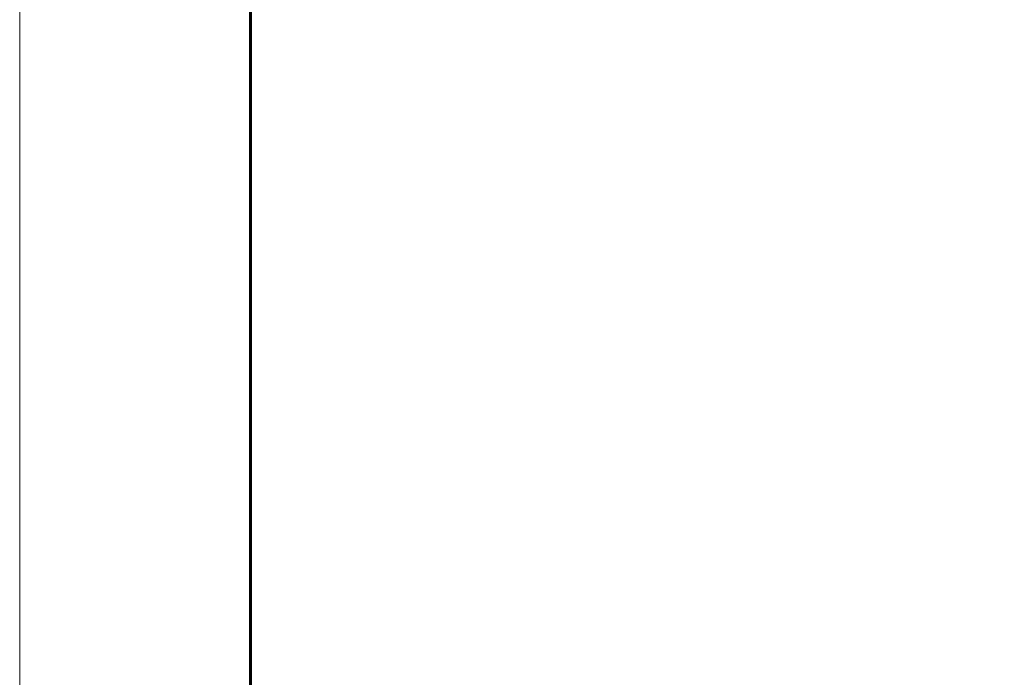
# Model space of a CAD drawing. Header units: millimetres. Extents: x 523431 to 527346, y -48565 to -47721.
# Tile 56 of 217: x 524122 to 524208, y -47926 to -47869. Entities that reach past the tile are written whole.
import ezdxf
from ezdxf.enums import TextEntityAlignment as Align

# ---------------------------------------------------------------- set-up
doc = ezdxf.new("R2010")
doc.units = ezdxf.units.MM
for name, color, linetype, lineweight in [('ВК-линия контур', 132, 'Continuous', 15), ('ВК-линия толстая', 30, 'Continuous', 60), ('ВК-Текст', 1, 'Continuous', 30)]:
    doc.layers.add(name, color=color, linetype=linetype, lineweight=lineweight)
doc.styles.get("Standard").update_dxf_attribs({"font": 'arial.ttf'})

# ---------------------------------------------------------------- blocks, each defined once
blk = doc.blocks.new('*U14')
at = {"layer": 'ВК-линия контур', "color": 0}
blk.add_line((-210, 0), (-210, 297), dxfattribs=at)
at = {"layer": 'ВК-линия толстая', "color": 0}
blk.add_lwpolyline([(-190, 5), (-190, 292), (-5, 292), (-5, 5)], close=True, dxfattribs=at)
at = {"layer": 'ВК-Текст', "color": 0}
blk.add_attdef('ЛИСТ_АЛ', text='', height=2.5, dxfattribs=at).set_placement((-10, 288.5), align=Align.MIDDLE_CENTER)
at = {"layer": 'ВК-Текст', "color": 0, "ltscale": 0.5}
blk.add_attdef('ВЕРХНИЙ_ШИФР', text='', height=0.000005, rotation=180, dxfattribs=at).set_placement((-190, 278), align=Align.MIDDLE_CENTER)
at = {"layer": 'ВК-Текст', "color": 0, "flags": 12}
blk.add_attdef('ФОРМАТ_ЛИСТА', (-42, 1.558), '', height=2.5, dxfattribs=at)

msp = doc.modelspace()

# ---------------------------------------------------------------- block references
msp.add_blockref('*U14', (524332.29, -48017.746))

doc.saveas('drawing.dxf')
